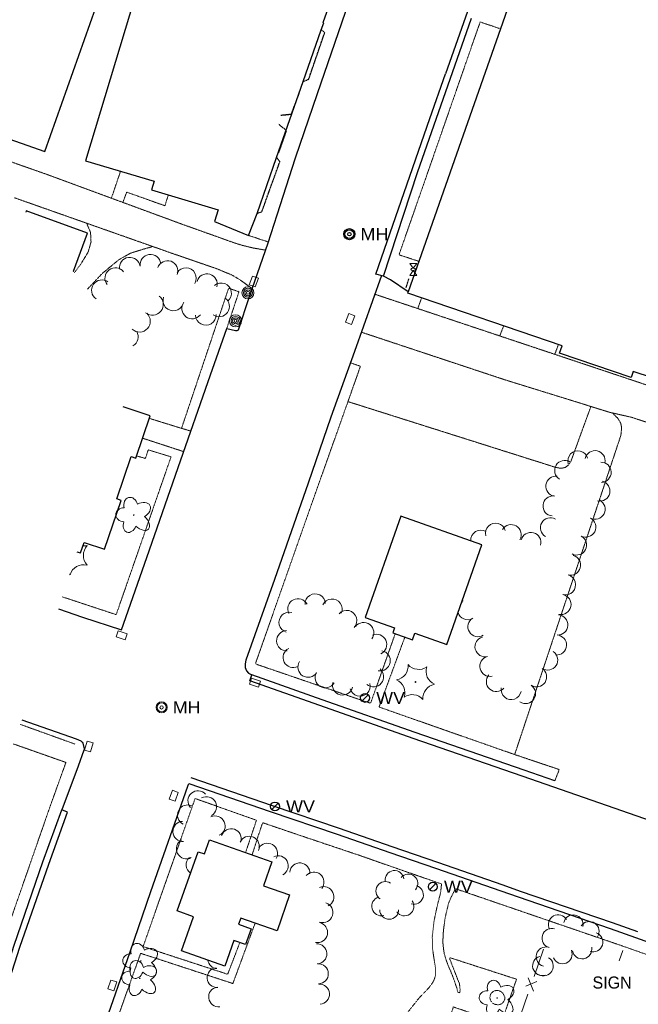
# Model space of a CAD drawing. Extents: x 386588 to 390135, y 96998 to 113606.
# Tile 17 of 93: x 387303 to 387550, y 98726 to 99119. Entities that reach past the tile are written whole.
import ezdxf
from ezdxf.enums import TextEntityAlignment as Align

# ---------------------------------------------------------------- set-up
doc = ezdxf.new("R2010")
doc.units = 0
doc.header["$MEASUREMENT"] = 0
for name, pattern in [('Wisdot1', [0.0625, 0.03125, -0.03125]), ('Wisdot3', [0.1875, 0.125, -0.0625]), ('Wisdot5', [0.1, 0.05, -0.05])]:
    doc.linetypes.add(name, pattern=pattern)
for name, color, linetype, lineweight in [('E_BLD', 241, 'Continuous', 25), ('E_BLD_HvyDash', 241, 'Wisdot3', 25), ('E_BLD_Steps', 30, 'Wisdot1', 25), ('E_DRN', 40, 'Continuous', 15), ('E_DTM_SlopeTop', 3, 'Wisdot1', 25), ('E_DWY', 2, 'Wisdot3', 15), ('E_LAND_Vegetation', 3, 'Continuous', 15), ('E_MISCPROP', 30, 'Continuous', 15), ('E_MISCPROP_Railing', 30, 'Continuous', 15), ('E_PATH_Sidewalk', 2, 'Wisdot5', 15), ('E_RDWY', 21, 'Continuous', 25), ('E_RDWY_C_and_G', 21, 'Continuous', 25), ('E_SGN', 21, 'Continuous', 15), ('E_UTL_AG', 30, 'Continuous', 15), ('E_UTL_E_Bold', 1, 'Continuous', 25), ('E_UTL_MH', 30, 'Continuous', 15), ('E_UTL_SAN', 3, 'Continuous', 25), ('E_UTL_W', 5, 'Continuous', 25)]:
    doc.layers.add(name, color=color, linetype=linetype, lineweight=lineweight)
doc.styles.add('Style-dot_font5', font='dot_font5.shx')

# ---------------------------------------------------------------- blocks, each defined once
blk = doc.blocks.new('MH')
at = {"layer": 'E_UTL_MH'}
for radius in [5, 4, 1.5]:
    blk.add_circle((3.053387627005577e-05, -0.0003567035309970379), radius, dxfattribs=at)
at = {"layer": 'E_UTL_MH', "style": 'Style-dot_font5', "width": 1.111111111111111}
blk.add_text('MH', height=10.8, dxfattribs=at).set_placement((10, -0.001000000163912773), align=Align.MIDDLE_LEFT)
blk = doc.blocks.new('CTRE')
at = {"layer": 'E_LAND_Vegetation'}
blk.add_circle((-0.0003858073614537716, -0.0003191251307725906), 0.2233008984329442, dxfattribs=at)
for centre, radius, start, end in [((-11.97306888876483, 8.962898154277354), 7.867058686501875, 280.2066972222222, 5.971616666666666), ((1.806084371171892, 14.92316055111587), 7.866045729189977, 220.2113194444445, 305.9762305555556), ((13.82882637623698, 5.89490348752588), 7.866045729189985, 160.2113277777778, 245.9762388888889), ((-13.82979875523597, -5.89712474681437), 7.866045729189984, 340.2113194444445, 65.97623055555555), ((-1.808101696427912, -14.92587413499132), 7.866045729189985, 40.21132777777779, 125.9762388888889)]:
    blk.add_arc(centre, radius, start, end, dxfattribs=at)
at = {"layer": 'E_LAND_Vegetation', "extrusion": (0, 0, -1)}
blk.add_arc((-12.02957563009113, -9.036813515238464), 7.873632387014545, 354.0727916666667, 79.7488916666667, dxfattribs=at)
blk = doc.blocks.new('POLE')
at = {"layer": 'E_MISCPROP'}
for radius in [4.463423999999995, 3.347567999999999, 2.231711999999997, 1.115855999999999]:
    blk.add_circle((0.0004759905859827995, -0.00033181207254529), radius, dxfattribs=at)
blk = doc.blocks.new('SIGN')
at = {"layer": 'E_SGN', "lineweight": 13, "style": 'Style-dot_font5'}
blk.add_text('SIGN', height=12, dxfattribs=at).set_placement((0.0004433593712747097, 0), align=Align.MIDDLE_CENTER)
blk = doc.blocks.new('DTRE')
at = {"layer": 'E_LAND_Vegetation'}
blk.add_circle((-0.1836800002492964, 0), 0.1831067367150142, dxfattribs=at)
for centre, major_axis, ratio in [((-1.870302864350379, 5.319684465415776), (1.359319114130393, -4.981118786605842), 0.7828630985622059), ((4.055502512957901, 2.735869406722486), (-5.27227899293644, -2.928492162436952), 0.6919162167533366), ((-5.871854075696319, 0.1519894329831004), (4.932001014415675, -0.1226139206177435), 0.8320222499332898), ((-2.492468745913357, -5.243435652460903), (1.802061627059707, 4.856219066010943), 0.7168956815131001), ((3.542152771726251, -3.706719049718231), (-5.012431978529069, 4.581562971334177), 0.5602491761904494)]:
    blk.add_ellipse(centre, major_axis=major_axis, ratio=ratio, start_param=1.570796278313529, end_param=4.712388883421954, dxfattribs=at)
blk = doc.blocks.new('WV')
at = {"layer": 'E_UTL_W'}
blk.add_line((-2.82799999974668, -2.82799999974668), (2.828000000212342, 2.828000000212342), dxfattribs=at)
blk.add_circle((0.0003282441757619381, 0.0003653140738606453), 4, dxfattribs=at)
at = {"layer": 'E_UTL_W', "style": 'Style-dot_font5', "width": 1.111111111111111}
blk.add_text('WV', height=10.8, dxfattribs=at).set_placement((10, 0), align=Align.MIDDLE_LEFT)
blk = doc.blocks.new('INLET')
at = {"layer": 'E_DRN', "flags": 128}
blk.add_lwpolyline([(-7.5, 10), (7.5, 10), (7.5, 0), (-7.5, 0)], close=True, dxfattribs=at)
blk = doc.blocks.new('SAMH')
at = {"layer": 'E_UTL_SAN'}
for radius in [5, 4, 1.5]:
    blk.add_circle((3.053387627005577e-05, -0.0003567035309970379), radius, dxfattribs=at)
at = {"layer": 'E_UTL_SAN', "style": 'Style-dot_font5', "width": 1.111111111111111}
blk.add_text('MH', height=10.8, dxfattribs=at).set_placement((10, -0.001000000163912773), align=Align.MIDDLE_LEFT)
blk = doc.blocks.new('MTR')
at = {"layer": 'E_UTL_AG', "flags": 128}
for points in [[(-3.75, 6.495000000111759), (3.75, 6.495000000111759), (0, 1.25)], [(-3.75, -6.495000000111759), (3.75, -6.495000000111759), (0, -1.25)]]:
    blk.add_lwpolyline(points, close=True, dxfattribs=at)
at = {"layer": 'E_UTL_AG'}
blk.add_ellipse((0, 0), major_axis=(2.5, 0), ratio=0.5, dxfattribs=at)

msp = doc.modelspace()

# ---------------------------------------------------------------- linework, layer by layer
at = {"layer": 'E_BLD'}
for p, q in [((387504.2179999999, 99142.72200000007), (387457.8840000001, 99010.65700000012)), ((387352.6788644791, 99140.99661496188), (387329.1466042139, 99062.96788482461)), ((387423.9270000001, 99118.11400000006), (387427.341, 99127.90100000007)), ((387312.8870000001, 99066.64199999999), (387333.203, 99124.13500000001)), ((387415.9989999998, 99094.56600000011), (387423.156, 99115.17700000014)), ((387423.156, 99115.17700000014), (387424.1629999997, 99117.98600000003)), ((387424.1629999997, 99117.98600000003), (387423.9270000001, 99118.11400000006)), ((387405.3489999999, 99064.18800000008), (387415.9989999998, 99094.56600000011)), ((387278.061, 99078.94800000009), (387312.8870000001, 99066.64199999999)), ((387397.54, 99041.90700000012), (387405.3489999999, 99064.18800000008)), ((387329.1466042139, 99062.96788482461), (387356.4327245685, 99054.73881221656)), ((387356.4327245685, 99054.73881221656), (387355.4221367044, 99051.38788515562)), ((387355.4221367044, 99051.38788515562), (387382.0380716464, 99043.3609301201)), ((387305.4469999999, 99043.02099999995), (387305.25, 99042.48900000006)), ((387329.8640000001, 99033.99099999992), (387305.4469999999, 99043.02099999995)), ((387382.0380716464, 99043.3609301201), (387380.6232486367, 99038.66963223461)), ((387394.0810000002, 99033.12000000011), (387397.54, 99041.90700000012)), ((387380.6232486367, 99038.66963223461), (387394.0810000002, 99033.12000000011)), ((387324.28, 99018.89100000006), (387329.8640000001, 99033.99099999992)), ((387329.8640000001, 99033.99099999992), (387329.8640000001, 99033.99099999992)), ((387324.1270000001, 99018.94800000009), (387324.28, 99018.89100000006)), ((387457.6740000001, 99010.14199999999), (387457.8840000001, 99010.65700000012)), ((387519.2609999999, 98989.16200000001), (387457.6740000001, 99010.14199999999)), ((387518.2560000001, 98986.2109999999), (387519.2609999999, 98989.16200000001)), ((387519.2609999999, 98989.16200000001), (387519.2609999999, 98989.16200000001)), ((387546.8430000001, 98976.473), (387518.2560000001, 98986.2109999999)), ((387518.2560000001, 98986.2109999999), (387518.2560000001, 98986.2109999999)), ((387547.6780000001, 98978.92500000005), (387546.8430000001, 98976.473)), ((387555.3700000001, 98976.304), (387547.6780000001, 98978.92500000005)), ((387547.6780000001, 98978.92500000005), (387547.6780000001, 98978.92500000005)), ((387546.8430000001, 98976.473), (387546.8430000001, 98976.473)), ((387354.8929999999, 98961.17699999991), (387344.1270000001, 98964.82400000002)), ((387349.1869999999, 98944.33199999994), (387354.8929999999, 98961.17699999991)), ((387341.5589999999, 98928.05000000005), (387347.2919999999, 98944.97399999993)), ((387347.2919999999, 98944.97399999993), (387347.2919999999, 98944.97399999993)), ((387347.2919999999, 98944.97399999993), (387349.1869999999, 98944.33199999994)), ((387349.1869999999, 98944.33199999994), (387349.1869999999, 98944.33199999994)), ((387336.675, 98907.9709999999), (387343.2790000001, 98927.46699999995)), ((387341.5589999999, 98928.05000000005), (387341.5589999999, 98928.05000000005)), ((387343.2790000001, 98927.46699999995), (387341.5589999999, 98928.05000000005)), ((387343.2790000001, 98927.46699999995), (387343.2790000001, 98927.46699999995)), ((387454.871, 98921.15299999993), (387440.659, 98880.79700000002)), ((387487.2560000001, 98909.7479999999), (387454.871, 98921.15299999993)), ((387327.132, 98906.5020000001), (387328.561, 98910.71999999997)), ((387328.561, 98910.71999999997), (387328.561, 98910.71999999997)), ((387328.561, 98910.71999999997), (387336.675, 98907.9709999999)), ((387325.6710000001, 98906.99699999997), (387327.132, 98906.5020000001)), ((387336.675, 98907.9709999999), (387336.675, 98907.9709999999)), ((387473.26, 98870.00399999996), (387487.2560000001, 98909.7479999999)), ((387487.2560000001, 98909.7479999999), (387487.2560000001, 98909.7479999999)), ((387440.659, 98880.79700000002), (387440.659, 98880.79700000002)), ((387440.659, 98880.79700000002), (387452.398, 98876.66299999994)), ((387452.398, 98876.66299999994), (387451.6880000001, 98874.64800000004)), ((387452.398, 98876.66299999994), (387452.398, 98876.66299999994)), ((387451.6880000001, 98874.64800000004), (387459.557, 98871.8770000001)), ((387459.557, 98871.8770000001), (387460.4820000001, 98874.50399999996)), ((387459.557, 98871.8770000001), (387459.557, 98871.8770000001)), ((387460.4820000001, 98874.50399999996), (387460.4820000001, 98874.50399999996)), ((387460.4820000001, 98874.50399999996), (387473.26, 98870.00399999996)), ((387376.575, 98786.43599999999), (387378.5490000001, 98792.04000000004)), ((387378.5490000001, 98792.04000000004), (387403.5090000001, 98783.2479999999)), ((387365.7069999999, 98763.66599999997), (387374.0419999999, 98787.32799999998)), ((387374.0419999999, 98787.32799999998), (387376.575, 98786.43599999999)), ((387403.5090000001, 98783.2479999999), (387400.148, 98773.706)), ((387400.148, 98773.706), (387410.5419999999, 98770.04499999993)), ((387410.5419999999, 98770.04499999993), (387405.5090000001, 98755.75799999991)), ((387372.2450000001, 98761.3629999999), (387365.7069999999, 98763.66599999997)), ((387367.4569999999, 98747.76699999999), (387372.2450000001, 98761.3629999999)), ((387391.078, 98760.84199999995), (387390.202, 98758.35599999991)), ((387390.202, 98758.35599999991), (387395.159, 98756.61100000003)), ((387405.5090000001, 98755.75799999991), (387391.078, 98760.84199999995)), ((387395.159, 98756.61100000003), (387392.9269999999, 98750.27399999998)), ((387388.25, 98751.92200000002), (387384.6529999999, 98741.70900000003)), ((387392.9269999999, 98750.27399999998), (387388.25, 98751.92200000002)), ((387384.6529999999, 98741.70900000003), (387367.4569999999, 98747.76699999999))]:
    msp.add_line(p, q, dxfattribs=at)
at = {"layer": 'E_BLD_HvyDash', "flags": 128}
for points in [[(387424.548, 99114.03700000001), (387423.156, 99115.17700000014)], [(387418.1579999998, 99095.46199999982), (387424.548, 99114.03700000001)], [(387415.9989999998, 99094.56600000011), (387418.1579999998, 99095.46199999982)], [(387406.6699999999, 99062.61500000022), (387405.3489999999, 99064.18800000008)], [(387399.443, 99042.5839999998), (387406.6699999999, 99062.61500000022)], [(387397.54, 99041.90700000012), (387399.443, 99042.5839999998)]]:
    msp.add_lwpolyline(points, dxfattribs=at)
at = {"layer": 'E_BLD_Steps', "flags": 128}
msp.add_lwpolyline([(387457.0099999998, 99012.25499999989), (387458.1430000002, 99015.87900000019)], dxfattribs=at)
at = {"layer": 'E_DTM_SlopeTop', "flags": 128}
for points in [[(387407.0949999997, 99081.12300000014), (387411.2510000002, 99081.55299999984), (387414.5600000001, 99090.4040000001)], [(387406.2310000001, 99066.14500000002), (387409.3050000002, 99074.93699999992), (387405.9739999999, 99077.64099999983)]]:
    msp.add_lwpolyline(points, dxfattribs=at)
at = {"layer": 'E_DWY', "flags": 128}
for points in [[(387366.9569999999, 99037.87199999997), (387313.5149999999, 99057.55199999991), (387285.2139999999, 99067.47799999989)], [(387363.6540000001, 99026.00600000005), (387300.666, 99048.206)], [(387329.52, 99038.03700000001), (387331.1159999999, 99034.43399999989), (387331.3100000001, 99030.48099999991), (387330.139, 99026.48200000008), (387327.372, 99021.93900000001), (387324.6540000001, 99018.29000000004)], [(387366.9569999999, 99037.87199999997), (387388.683, 99030.10400000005), (387391.895, 99029.13199999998), (387396.2039999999, 99028.1000000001), (387400.959, 99027.27099999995)], [(387355.9739999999, 99028.71299999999), (387352.0109999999, 99027.62800000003), (387347.0109999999, 99026.04600000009), (387342.3049999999, 99023.39400000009), (387335.7150000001, 99017.91500000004), (387330.0600000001, 99011.89899999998), (387329.929, 99011.7109999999)], [(387395.6089999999, 99011.82600000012), (387392.5179999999, 99014.17200000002), (387390.503, 99015.57199999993), (387387.7709999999, 99017.23099999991), (387381.746, 99019.76900000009), (387363.6540000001, 99026.00600000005)], [(387595.148, 98959.419), (387444.5760000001, 99009.68200000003)], [(387494.3840000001, 98993.05499999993), (387495.953, 98997.10199999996)], [(387623.308, 98935.2109999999), (387566.091, 98954.33700000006), (387546.922, 98960.61199999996), (387538.399, 98962.55000000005), (387496.311, 98975.60100000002), (387439.1669999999, 98994.554)], [(387516.345, 98985.7250000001), (387517.811, 98989.65599999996)], [(387434.801, 98982.34300000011), (387438.804, 98980.95699999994), (387433.817, 98966.85700000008), (387516.348, 98940.73699999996), (387518.713, 98940.2350000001), (387520.4410000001, 98940.56600000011), (387521.763, 98941.527), (387522.699, 98942.82700000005), (387530.7479999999, 98964.92299999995)], [(387539.287, 98962.348), (387541.388, 98960.29600000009), (387542.6040000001, 98958.40699999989), (387543.017, 98956.5390000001), (387542.7120000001, 98953.38500000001), (387500.3359999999, 98826.06499999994), (387518.145, 98820.08000000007), (387516.3330000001, 98815.54600000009)], [(387354.551, 98960.169), (387371.138, 98955.06499999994)], [(387368.2830000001, 98946.89700000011), (387351.8759999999, 98952.27099999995)]]:
    msp.add_lwpolyline(points, dxfattribs=at)
at = {"layer": 'E_LAND_Vegetation'}
for centre, radius, start, end in [((387346.7759294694, 99020.26134052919), 4.154898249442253, 7.898619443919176, 187.8832972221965), ((387355.0060126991, 99021.40203530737), 4.154898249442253, 7.898619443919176, 187.8832972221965), ((387361.821708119, 99018.91988945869), 4.154898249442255, 340.3493500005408, 160.3340277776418), ((387341.025951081, 99016.12034348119), 4.154898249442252, 37.78411666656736, 217.7687944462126), ((387369.1816928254, 99016.1295564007), 4.113398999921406, 328.7269222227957, 148.7269222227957), ((387377.5672846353, 99013.7034057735), 4.113398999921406, 344.2221500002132, 164.2221500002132), ((387335.6785693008, 99011.27422572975), 4.154898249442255, 55.02288333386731, 235.0075611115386), ((387383.2252989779, 99010.06976060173), 4.113398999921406, 309.8323916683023, 129.8323916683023), ((387355.8242275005, 99005.6367670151), 4.305241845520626, 230.7257861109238, 50.71046388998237), ((387364.1686138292, 99007.17978489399), 4.113398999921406, 161.3815805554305, 341.3815805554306), ((387371.650071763, 99004.00764804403), 4.113398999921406, 142.6583611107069, 322.6583611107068), ((387382.4265717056, 99004.82837566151), 4.113398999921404, 234.6927500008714, 54.69275000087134), ((387350.6553772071, 98998.92015893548), 4.305241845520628, 227.7102277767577, 47.69490555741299), ((387377.1263230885, 99001.43913771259), 4.113398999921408, 181.6530388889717, 1.653038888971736), ((387345.7839204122, 98992.77277259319), 4.305241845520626, 301.7574638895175, 28.92327777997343), ((387525.5612119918, 98943.21825819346), 4.011066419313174, 16.37081388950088, 196.3708138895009), ((387532.4051145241, 98943.29386212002), 4.011066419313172, 347.6138499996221, 167.6138499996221), ((387520.3107375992, 98939.40868512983), 4.011066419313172, 59.30483888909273, 239.3048388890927), ((387534.8427920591, 98938.6626191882), 4.011066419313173, 271.7794916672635, 91.77949166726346), ((387516.7445072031, 98933.09656989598), 4.011066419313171, 81.7386500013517, 261.7386500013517), ((387534.3560157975, 98931.19985383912), 4.011066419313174, 256.9556083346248, 76.9556083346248), ((387515.658781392, 98925.2362709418), 4.011066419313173, 84.3778916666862, 264.3778916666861), ((387532.4219086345, 98923.93174431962), 4.011066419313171, 242.5014166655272, 62.50141666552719), ((387492.7054207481, 98914.40146483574), 4.011066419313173, 15.49268611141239, 195.4926861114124), ((387514.593774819, 98916.51164116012), 4.011066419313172, 60.02710833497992, 240.0271083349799), ((387528.7142697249, 98916.80624982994), 4.011066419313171, 242.8775194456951, 62.87751944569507), ((387486.8474230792, 98911.6179254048), 4.011066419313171, 59.61445555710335, 184.5458638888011), ((387498.9701919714, 98913.79071733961), 4.011066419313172, 329.6743666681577, 149.6743666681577), ((387506.8017758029, 98910.62614946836), 4.011066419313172, 344.8726472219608, 164.8726472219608), ((387525.0543270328, 98909.665408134), 4.011066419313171, 242.8775194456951, 62.87751944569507), ((387328.6331148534, 98915.00632422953), 5.72490532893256, 264.482002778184, 282.065577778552), ((387333.9682647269, 98905.45291783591), 5.724905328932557, 136.3006583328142, 222.065569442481), ((387522.6514174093, 98901.61780345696), 4.011066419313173, 255.0745249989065, 75.0745249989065), ((387328.3635387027, 98896.05629033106), 5.724905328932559, 76.30065833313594, 162.0655694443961), ((387317.4234179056, 98896.21273554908), 5.724905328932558, 16.30065833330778, 19.20682499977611), ((387520.6486758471, 98893.82398282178), 4.011066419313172, 255.9054583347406, 75.90545833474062), ((387413.8861135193, 98884.20466461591), 4.053352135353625, 27.27099444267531, 207.2709944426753), ((387420.7380289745, 98886.13413908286), 4.053352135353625, 2.681769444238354, 182.6817694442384), ((387427.472040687, 98884.07152412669), 4.053352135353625, 335.6958722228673, 155.6958722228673), ((387478.5343564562, 98890.72621181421), 4.011066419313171, 279.0070222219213, 283.7335305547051), ((387481.6148102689, 98883.82501675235), 4.011066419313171, 116.9208749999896, 125.6996666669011), ((387518.8159882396, 98885.92395135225), 4.011066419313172, 258.5944666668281, 78.594466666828), ((387410.346783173, 98878.82288545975), 4.053352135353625, 73.92147499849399, 253.921474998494), ((387433.3274466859, 98879.51406154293), 4.053352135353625, 317.3275138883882, 137.3275138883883), ((387481.6148102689, 98883.82501675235), 4.011066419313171, 195.5005194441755, 296.9208749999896), ((387485.6787515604, 98877.08727655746), 4.011066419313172, 121.5062583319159, 301.5062583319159), ((387517.5322183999, 98877.76201136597), 4.011066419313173, 266.4567527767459, 86.45675277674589), ((387409.3976699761, 98871.4522341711), 4.053352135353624, 91.56179166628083, 271.5617916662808), ((387440.0622042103, 98874.70458875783), 4.053352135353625, 322.6885722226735, 142.6885722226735), ((387445.245735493, 98869.98714797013), 4.053352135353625, 293.9430749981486, 113.9430749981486), ((387488.5129104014, 98869.07064537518), 4.011066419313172, 104.5046027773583, 284.5046027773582), ((387517.0345572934, 98869.75733901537), 4.011066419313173, 266.4567527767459, 86.45675277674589), ((387411.9971663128, 98864.79890483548), 4.053352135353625, 116.7920472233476, 296.7920472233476), ((387446.6436077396, 98863.49335915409), 4.053352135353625, 259.2756611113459, 79.2756611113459), ((387490.4460403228, 98861.2427896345), 4.011066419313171, 103.2999500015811, 283.2999500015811), ((387513.5073154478, 98863.77880775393), 4.011066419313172, 236.5751472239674, 56.57514722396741), ((387417.9211240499, 98860.9298546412), 4.053352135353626, 147.0732833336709, 327.0732833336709), ((387444.0102648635, 98857.12191308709), 4.053352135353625, 229.8949861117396, 49.89498611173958), ((387509.0917289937, 98857.0812538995), 4.011066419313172, 236.5751472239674, 56.57514722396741), ((387424.7522387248, 98856.73947494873), 4.053352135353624, 149.816258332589, 329.816258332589), ((387493.0505708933, 98855.1871310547), 4.011066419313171, 138.0766027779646, 318.0766027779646), ((387431.6694392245, 98853.87225908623), 4.053352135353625, 166.1942527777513, 346.1942527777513), ((387438.5932033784, 98853.35472883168), 4.053352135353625, 194.8345305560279, 14.83453055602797), ((387498.9361087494, 98851.98589218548), 4.011066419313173, 169.8262194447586, 349.8262194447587), ((387504.6722257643, 98850.38868808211), 4.011066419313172, 236.5751472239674, 56.57514722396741), ((387373.9980314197, 98807.62002630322), 4.017463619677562, 41.50238333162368, 221.4870611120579), ((387377.4082562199, 98805.24387909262), 4.017463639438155, 299.1787250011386, 119.163402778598), ((387369.8308144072, 98801.95286643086), 4.017463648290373, 64.50921666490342, 244.4938944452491), ((387380.8261786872, 98797.5560665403), 4.017463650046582, 294.5538083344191, 114.5384861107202), ((387368.0065336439, 98795.40463519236), 4.017463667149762, 92.45651111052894, 272.4411888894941), ((387387.2323792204, 98792.47845174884), 4.017463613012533, 341.7836222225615, 161.7683000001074), ((387394.441392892, 98789.47077194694), 4.017463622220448, 336.004469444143, 155.9891472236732), ((387369.3665516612, 98788.49475075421), 4.017463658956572, 118.5830194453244, 298.5676972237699), ((387401.7164033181, 98786.6644728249), 4.017463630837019, 329.8474777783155, 149.8321555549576), ((387373.2918095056, 98782.07743591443), 4.017463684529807, 132.1115916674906, 235.6366611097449), ((387405.9916414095, 98781.69817893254), 4.01746367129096, 296.6268138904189, 116.6114916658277), ((387414.6011052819, 98778.8192705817), 4.017463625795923, 354.4672916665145, 174.4519694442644), ((387420.2500040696, 98775.18014773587), 4.017463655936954, 320.1203166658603, 140.1049944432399), ((387452.3754277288, 98776.02386722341), 3.766597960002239, 6.880386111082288, 186.8650638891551), ((387457.8961288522, 98774.59325821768), 3.766597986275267, 319.9647944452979, 139.9494722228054), ((387424.207151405, 98769.3609541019), 4.017463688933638, 295.2384111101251, 115.2230888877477), ((387448.7419501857, 98771.61488235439), 3.766598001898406, 56.02400555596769, 236.0086833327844), ((387460.1482816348, 98770.12966159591), 3.766598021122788, 253.6519805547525, 73.636658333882), ((387447.0732853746, 98765.5281965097), 3.766598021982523, 105.3399527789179, 285.32463055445), ((387423.8139530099, 98763.05766208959), 4.017463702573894, 252.3536861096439, 72.3383638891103), ((387456.3380047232, 98765.51080235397), 3.766597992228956, 215.3024861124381, 35.28716388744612), ((387450.2752351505, 98764.12849463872), 3.766597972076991, 180.6817583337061, 0.6664361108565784), ((387517.6799020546, 98758.30923332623), 3.893861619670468, 29.23925277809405, 209.2239305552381), ((387523.7408239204, 98758.21529470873), 3.893861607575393, 348.2587222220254, 168.2434000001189), ((387421.6996076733, 98755.08996429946), 4.0174637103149, 258.2806444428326, 78.26532222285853), ((387530.1436110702, 98755.54737120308), 3.893861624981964, 326.454305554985, 146.4389833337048), ((387515.1668611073, 98752.81326788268), 3.893861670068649, 73.14875833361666, 253.1334361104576), ((387531.6240058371, 98751.24345426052), 3.893861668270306, 252.0569055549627, 72.04158333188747), ((387421.4044312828, 98746.58774221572), 4.017463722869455, 272.7361972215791, 92.72087500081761), ((387512.8405116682, 98745.43423089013), 3.893861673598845, 74.52380277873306, 254.5084805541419), ((387511.384221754, 98741.79502816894), 3.89386168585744, 105.8623111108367, 285.8469888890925), ((387519.3840202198, 98746.49942344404), 3.893861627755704, 202.5987999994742, 22.58347777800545), ((387527.2496037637, 98748.46435275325), 3.893861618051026, 190.5455222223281, 10.53019999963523), ((387381.8172051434, 98744.58302362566), 3.921903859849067, 187.3926194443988, 265.7816166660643), ((387421.9752105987, 98738.60146037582), 4.017463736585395, 272.0884250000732, 92.07310277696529), ((387511.8606008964, 98741.66921257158), 3.893861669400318, 239.7044111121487, 59.68908888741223), ((387381.575089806, 98737.07494807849), 3.921903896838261, 94.53279722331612, 274.5174750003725), ((387422.4125220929, 98730.5106534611), 4.017463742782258, 273.9903694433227, 93.97504722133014), ((387382.1648664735, 98729.38310243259), 3.921903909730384, 98.04975555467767, 278.0344333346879)]:
    msp.add_arc(centre, radius, start, end, dxfattribs=at)
at = {"layer": 'E_MISCPROP_Railing'}
for p, q in [((387509.2239999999, 98735.59100000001), (387504.727, 98733.73099999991)), ((387505.7609999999, 98736.9850000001), (387507.899, 98731.72900000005))]:
    msp.add_line(p, q, dxfattribs=at)
at = {"layer": 'E_MISCPROP_Railing', "flags": 128}
for points in [[(387511.807, 98748.43800000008), (387508.0870000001, 98737.598)], [(387505.629, 98730.43299999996), (387501.3999999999, 98718.10899999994)]]:
    msp.add_lwpolyline(points, dxfattribs=at)
at = {"layer": 'E_PATH_Sidewalk', "flags": 128}
for points in [[(387462.0899999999, 99022.81499999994), (387454.1809999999, 99025.43000000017), (387465.287, 99057.20999999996), (387486.5619999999, 99118.29900000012), (387494.3700000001, 99115.66000000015), (387494.429, 99115.56799999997)], [(387339.432, 99048.00799999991), (387343.0785676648, 99058.76621975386)], [(387344.0149999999, 99046.32000000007), (387345.524, 99050.39899999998), (387360.787, 99045.00399999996), (387362.1839999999, 99049.3359999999)], [(387402.071, 99030.52399999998), (387394.0719999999, 99033.18200000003)], [(387367.4280000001, 98956.20699999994), (387386.1910000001, 99012.05199999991), (387390.3459999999, 99010.70399999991), (387385.45, 98996.03300000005)], [(387461.669, 99003.97600000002), (387463.2120000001, 99008.25499999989)], [(387452.692, 98874.294), (387442.8459999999, 98846.50699999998), (387396.8670000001, 98862.23399999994), (387419.6410000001, 98926.95200000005), (387433.817, 98966.85700000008)], [(387319.915, 98888.96299999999), (387341.3470000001, 98881.875), (387363.23, 98944.82899999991), (387354.128, 98947.60499999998), (387352.993, 98944.20699999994), (387349.4809999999, 98945.19999999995)], [(387500.3359999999, 98826.06499999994), (387446.223, 98845.02099999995), (387456.5279999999, 98872.94299999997)], [(387303.068, 98838.11400000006), (387324.875, 98830.24699999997)], [(387300.3640000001, 98830.28700000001), (387321.2820000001, 98822.92200000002), (387314.8119999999, 98804.91100000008), (387294.2709999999, 98745.92599999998), (387289.7039999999, 98733.054), (387274.3959999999, 98689.18800000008)], [(387392.9709999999, 98786.95999999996), (387397.3260000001, 98799.8770000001), (387397.3189999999, 98799.85899999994), (387372.827, 98808.527), (387352.0800000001, 98749.456), (387385.834, 98738.429), (387390.673, 98751.06799999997)], [(387395.588, 98786.03799999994), (387397.8759999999, 98793.21900000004), (387399.767, 98798.88100000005), (387415.3200000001, 98793.59499999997), (387437.8740000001, 98786.0290000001), (387455.209, 98779.9750000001), (387471.142, 98774.446), (387470.8260000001, 98771.1270000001), (387469.5109999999, 98766.01099999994), (387468.1980000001, 98759.85700000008), (387467.476, 98753.58000000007), (387467.5390000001, 98748.777), (387468.1969999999, 98744.37899999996), (387468.784, 98740.67699999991), (387468.7560000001, 98738.83899999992), (387468.665, 98737.73900000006), (387468.4609999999, 98736.91500000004), (387468.0109999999, 98735.8189999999), (387467.625, 98735.11599999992), (387467.121, 98734.36899999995), (387466.355, 98733.34700000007), (387465.727, 98732.64100000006), (387461.98, 98728.70299999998), (387457.9650000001, 98723.60899999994), (387455.5349999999, 98719.17400000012), (387453.1310000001, 98713.98200000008), (387447.4879999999, 98699.35299999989), (387442.6189999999, 98686.82199999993), (387439.76, 98680.7749999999), (387437.9669999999, 98678.40100000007), (387435.5179999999, 98676.14199999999)], [(387474.3219999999, 98720.77600000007), (387475.875, 98725.37800000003), (387475.875, 98725.37800000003), (387494.9620000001, 98718.96800000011), (387501.0830000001, 98736.45699999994), (387474.5519999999, 98745.01600000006), (387474.4010000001, 98744.58899999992), (387474.673, 98743.92299999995), (387478.264, 98734.68900000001), (387478.4110000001, 98733.75799999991), (387478.541, 98732.50099999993), (387478.5149999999, 98731.31600000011), (387478.1070000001, 98730.95399999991), (387477.5919999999, 98731.4169999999), (387477.3689999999, 98732.55899999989), (387476.3219999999, 98735.67500000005), (387475.4720000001, 98737.95900000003), (387474.719, 98739.85800000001), (387473.6100000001, 98742.39899999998), (387472.8359999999, 98744.66800000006), (387472.236, 98746.69200000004), (387471.9110000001, 98748.88500000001), (387471.692, 98751.13599999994), (387471.7690000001, 98753.52799999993), (387471.9280000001, 98755.98600000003), (387472.6470000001, 98761.30000000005), (387473.976, 98766.76099999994), (387474.7790000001, 98768.75699999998), (387475.584, 98770.29600000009), (387476.7010000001, 98772.54900000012)], [(387554.175, 98720.098), (387558.561, 98731.43800000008), (387562.442, 98742.94800000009), (387543.0600000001, 98749.80899999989), (387501.9099999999, 98763.91599999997), (387476.7010000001, 98772.54900000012)], [(387339.7420000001, 98714.94699999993), (387351.098, 98746.77300000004), (387357.159, 98744.8060000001), (387387.909, 98734.73099999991), (387396.7790000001, 98758.83400000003)], [(387491.635, 98726.81799999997), (387490.7690000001, 98727.8359999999), (387490.452, 98728.85199999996), (387490.52, 98729.78399999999), (387490.7590000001, 98730.44200000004), (387491.1059999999, 98730.95900000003), (387491.6310000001, 98731.429), (387492.0519999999, 98731.73600000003), (387492.9950000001, 98731.96299999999)], [(387492.9950000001, 98731.96299999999), (387493.6769999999, 98731.98699999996), (387494.97, 98731.50399999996), (387495.7690000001, 98730.65699999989), (387496.361, 98729.46800000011), (387496.422, 98728.61800000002), (387496.0859999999, 98727.73200000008), (387495.5, 98726.9609999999), (387494.652, 98726.402), (387493.673, 98726.20299999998), (387492.7420000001, 98726.3999999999), (387491.9850000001, 98726.58799999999), (387491.635, 98726.81799999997)]]:
    msp.add_lwpolyline(points, dxfattribs=at)
at = {"layer": 'E_RDWY', "flags": 128}
for points in [[(387421.6910000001, 99089.70299999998), (387432.8119999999, 99122.2379999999), (387446.21, 99158.96999999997), (387447.639, 99158.94299999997)], [(387483.0560000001, 99127.05499999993), (387472.7649999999, 99097.58799999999)], [(387447.9810000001, 99016.96499999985), (387444.8970000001, 99017.71200000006), (387453.9639999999, 99043.70900000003), (387466.4920000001, 99079.73200000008), (387472.7660000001, 99097.59300000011)], [(387318.382, 98884.16100000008), (387327.953, 98880.86400000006), (387343.4990000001, 98875.84000000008), (387353.52, 98904.65500000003), (387366.0930000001, 98940.63299999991), (387378.9990000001, 98977.55199999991), (387385.45, 98996.03300000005), (387388.9580000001, 98995.2109999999), (387389.611, 98995.25399999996), (387390.1170000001, 98995.54900000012), (387394.507, 99008.73600000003), (387396.727, 99014.95900000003), (387401.9850000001, 99030.25699999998), (387405.5889999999, 99041.42500000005), (387412.9439999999, 99064.16299999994), (387421.6910000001, 99089.70299999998)], [(387447.2191148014, 99017.14954223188), (387436.425, 98986.88400000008), (387427.0260000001, 98960.60199999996), (387417.9350000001, 98934.29600000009), (387404.513, 98895.90100000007), (387393.0959999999, 98863.67100000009), (387392.7509999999, 98862.24900000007), (387392.841, 98860.85599999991), (387393.3670000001, 98859.49099999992), (387394.129, 98858.53399999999), (387395.4480000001, 98857.8500000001)], [(387575.5050000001, 98792.27600000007), (387531.203, 98807.71800000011), (387503.2660000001, 98817.45100000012), (387459.835, 98832.46600000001), (387422.6470000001, 98845.60199999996), (387394.6159999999, 98855.49200000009), (387395.4480000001, 98857.8500000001)], [(387516.3330000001, 98815.54600000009), (387504.0859999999, 98819.81300000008), (387460.6599999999, 98834.82600000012), (387423.4790000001, 98847.95900000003), (387395.4480000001, 98857.8500000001)], [(387303.692, 98839.919), (387325.378, 98832.38100000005), (387327.2050000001, 98831.53799999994), (387327.7209999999, 98831.0249999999), (387328.0079999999, 98830.54700000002), (387328.1310000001, 98830.07000000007), (387328.4990000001, 98828.8999999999), (387328.507, 98828.35800000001), (387328.3829999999, 98827.79700000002), (387326.1329999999, 98821.456), (387319.6159999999, 98803.96500000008)], [(387371.095, 98816.91500000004), (387403.6040000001, 98805.69200000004), (387430.2679999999, 98796.65599999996), (387451.3330000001, 98789.34300000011), (387469.534, 98783.08700000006), (387495.5889999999, 98774.06700000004), (387502.557, 98771.6229999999), (387539.297, 98759.054), (387549.3759999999, 98755.429)], [(387323.662, 98680.36199999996), (387336.477, 98717.29000000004), (387346.909, 98747.37400000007), (387355.2309999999, 98771.41999999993), (387369.9569999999, 98813.45500000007), (387370.2849999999, 98814.571)], [(387370.2790000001, 98814.55199999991), (387402.7949999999, 98803.32600000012), (387429.456, 98794.29099999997), (387450.5160000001, 98786.97900000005), (387468.719, 98780.72399999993), (387494.7660000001, 98771.70699999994), (387501.7379999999, 98769.26099999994), (387538.47, 98756.69500000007), (387548.53, 98753.07700000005)], [(387294.5079999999, 98731.21600000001), (387300.595, 98749.973), (387312.1089999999, 98783.22399999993), (387319.6159999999, 98803.96500000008)], [(387296.885, 98730.4439999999), (387302.9650000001, 98749.17800000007), (387314.4650000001, 98782.38899999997), (387321.9669999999, 98803.11400000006), (387319.6159999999, 98803.96500000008)], [(387548.53, 98753.07700000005), (387569.0730000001, 98745.794), (387572.0050000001, 98744.70500000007), (387600.365, 98735.27600000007), (387623.98, 98726.81300000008), (387626.446, 98726.37999999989)]]:
    msp.add_lwpolyline(points, dxfattribs=at)
at = {"layer": 'E_RDWY_C_and_G'}
for p, q in [((387461.5549999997, 99058.23400000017), (387483.0980000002, 99119.86100000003)), ((387447.9810000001, 99016.96499999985), (387461.5549999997, 99058.23400000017)), ((387450.8569999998, 99015.48600000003), (387447.9810000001, 99016.96499999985)), ((387457.8840000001, 99010.65700000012), (387450.8569999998, 99015.48600000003))]:
    msp.add_line(p, q, dxfattribs=at)
at = {"layer": 'E_SGN'}
msp.add_line((387542.034, 98743.72699999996), (387543.537, 98747.93999999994), dxfattribs=at)

# ---------------------------------------------------------------- block references
at = {"layer": 'E_DRN', "xscale": 0.25, "yscale": 0.25, "zscale": 0.25}
for p, rotation in [((387395.1029999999, 99015.20299999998, 1603.058), 249.9840502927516), ((387435.856792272, 98999.37009357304, 1602.659262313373), 68.42482302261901), ((387343.1699999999, 98872.40100000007, 1603.587), 341.4171863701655), ((387397.081, 98855.94899999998, 1602.899), 162.9799460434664), ((387329.1787783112, 98829.619, 1603.921), 253.3381163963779), ((387365.4717576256, 98809.20170952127, 1603.708), 69.96869076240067), ((387341.0043731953, 98733.57799999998, 1604.386), 72.37072354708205)]:
    msp.add_blockref('INLET', p, dxfattribs=dict(at, rotation=rotation))
at = {"layer": 'E_LAND_Vegetation'}
for name, p, xscale, yscale, zscale in [('DTRE', (387348.489, 98921.614), 0.6769248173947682, 0.6769248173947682, 0.6769248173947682), ('CTRE', (387460.766, 98855.008), 0.7108526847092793, 0.7108526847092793, 0.7108526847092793), ('DTRE', (387351.262, 98743.712), 0.6769248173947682, 0.6769248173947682, 0.6769248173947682), ('DTRE', (387350.88, 98736.845), 0.6769248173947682, 0.6769248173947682, 0.6769248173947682), ('DTRE', (387493.474, 98728.961), 0.6769248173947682, 0.6769248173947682, 0.6769248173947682)]:
    msp.add_blockref(name, p, dxfattribs=dict(at, xscale=xscale, yscale=yscale, zscale=zscale))
at = {"layer": 'E_MISCPROP', "xscale": 0.5377037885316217, "yscale": 0.5377037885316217, "zscale": 0.5377037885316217}
for p in [(387393.925, 99010.264), (387388.967, 98999.081)]:
    msp.add_blockref('POLE', p, dxfattribs=at)
at = {"layer": 'E_SGN', "xscale": 0.3999999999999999, "yscale": 0.3999999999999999, "zscale": 0.3999999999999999}
msp.add_blockref('SIGN', (387539.221, 98735.125), dxfattribs=at)
at = {"layer": 'E_UTL_E_Bold', "xscale": 0.3695150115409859, "yscale": 0.3695150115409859, "zscale": 0.3695150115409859}
msp.add_blockref('MTR', (387459.856, 99019.609, 1603.798), dxfattribs=at)
at = {"layer": 'E_UTL_MH', "xscale": 0.4444444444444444, "yscale": 0.4444444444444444, "zscale": 0.4444444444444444}
msp.add_blockref('MH', (387359.486, 98844.885), dxfattribs=at)
at = {"layer": 'E_UTL_SAN', "xscale": 0.4444444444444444, "yscale": 0.4444444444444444, "zscale": 0.4444444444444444}
msp.add_blockref('SAMH', (387434.3819999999, 99033.65899999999, 1603.315), dxfattribs=at)
at = {"layer": 'E_UTL_W', "xscale": 0.4444444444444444, "yscale": 0.4444444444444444, "zscale": 0.4444444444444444}
for p in [(387440.647, 98848.676), (387404.692, 98805.356), (387467.677, 98773.357)]:
    msp.add_blockref('WV', p, dxfattribs=at)

doc.saveas('drawing.dxf')
